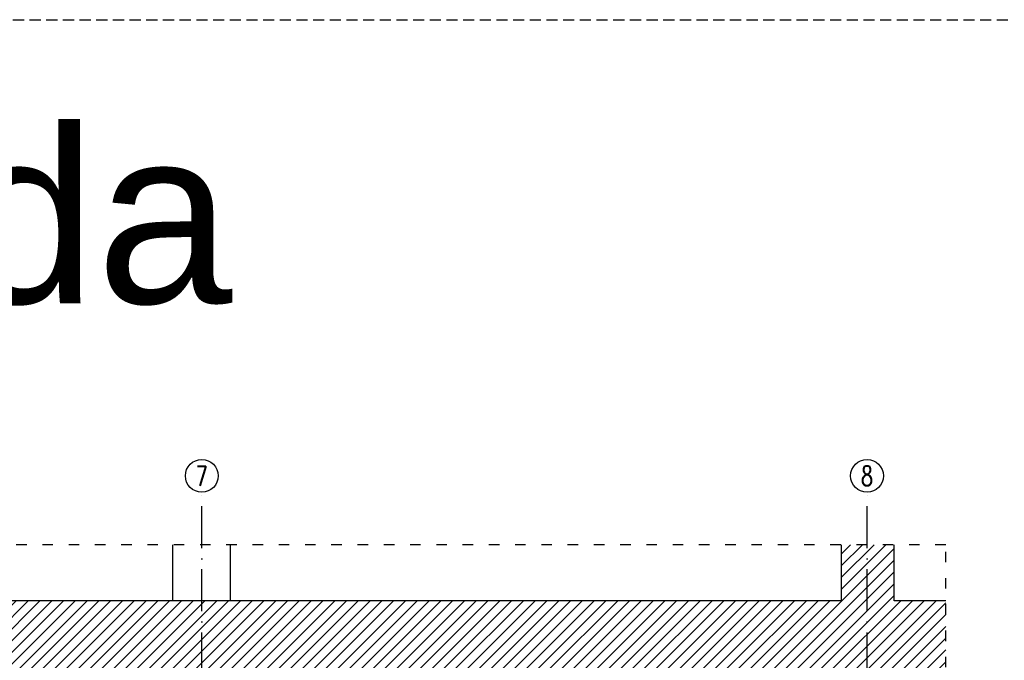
# Model space of a CAD drawing. Header units: millimetres. Extents: x 167273 to 188273, y -125105 to -88145.
# Tile 120 of 210: x 184896 to 185459, y -119471 to -119105. Entities that reach past the tile are written whole.
import ezdxf

# ---------------------------------------------------------------- set-up
doc = ezdxf.new("R2010")
doc.units = ezdxf.units.MM
for name, pattern in [('ACAD_ISO03W100', [30, 12, -18]), ('ACAD_ISO10W100', [18, 12, -3, 0, -3]), ('HIDDEN', [9.525, 6.35, -3.175])]:
    doc.linetypes.add(name, pattern=pattern)
for name, color, linetype in [('a-osie', 1, 'ACAD_ISO10W100'), ('b-cienka', 9, 'Continuous'), ('b-przerywana1', 9, 'ACAD_ISO03W100'), ('b-ściany', 2, 'Continuous'), ('h-hatch', 8, 'Continuous')]:
    doc.layers.add(name, color=color, linetype=linetype)
doc.layers.add('x-revclouds', color=190, linetype='HIDDEN', plot=False)
doc.styles.add('PPAB_100', font='romans.shx', dxfattribs={"width": 0.7, "height": 12})
doc.styles.add('PPAB_200', font='ARIAL.TTF', dxfattribs={"height": 50})

msp = doc.modelspace()

# ---------------------------------------------------------------- hatches: boundary and pattern name
at = {"layer": 'h-hatch'}
h = msp.add_hatch(dxfattribs=at)
h.set_pattern_fill('ANSI31', color=256, scale=1.5, style=0)
h.set_pattern_definition([(45, (-30157.706, 36013.7983), (-3.367596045, 3.367596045), [])])
h.paths.add_polyline_path([(185342.44, -119788.91), (184929.94, -119788.91), (184929.94, -119821.89), (185342.44, -119821.89)], flags=17)
h.paths.add_polyline_path([(185425.44, -119788.91), (185342.44, -119788.91), (185342.44, -119821.89), (185425.44, -119821.89)], flags=17)
h.paths.add_polyline_path([(184929.94, -119788.91), (184634.94, -119788.92), (184634.94, -119786.89), (184634.94, -119476.89), (185425.44, -119476.89), (185425.44, -119436.89), (185395.95, -119436.89), (185395.95, -119404.89), (185365.94, -119404.89), (185365.94, -119436.89), (184634.94, -119436.89), (184634.94, -119404.89), (184604.94, -119404.89), (184604.94, -119436.89), (184573.44, -119436.89), (184573.44, -119476.89), (184580.94, -119476.89), (184602.94, -119476.89), (184602.94, -119506.89), (184602.94, -119786.89), (184573.44, -119786.89), (184573.44, -119821.89), (184603.94, -119821.89), (184603.94, -119845.89), (184645.94, -119845.89), (184645.94, -119821.89), (184929.94, -119821.89)])

# ---------------------------------------------------------------- linework, layer by layer
at = {"layer": 'a-osie', "ltscale": 2}
for p, q in [((185000.44, -120164.89), (185000.44, -119374.89)), ((185380.44, -120164.89), (185380.44, -119374.89))]:
    msp.add_line(p, q, dxfattribs=at)
at = {"layer": 'a-osie', "linetype": 'Continuous'}
for centre in [(185000.44, -119365.52), (185000.44, -119365.52), (185380.44, -119365.52)]:
    msp.add_circle(centre, 9.37, dxfattribs=at)
at = {"layer": 'b-cienka'}
for p, q in [((184983.94, -119436.89), (184983.94, -119404.89)), ((185016.94, -119436.89), (185016.94, -119404.89))]:
    msp.add_line(p, q, dxfattribs=at)
at = {"layer": 'b-przerywana1', "ltscale": 0.5}
msp.add_lwpolyline([(184573.44, -120164.89), (185425.44, -120164.89), (185425.44, -119404.89), (184573.44, -119404.89)], close=True, dxfattribs=at)
at = {"layer": 'b-ściany'}
for p, q in [((185365.94, -119436.89), (185365.94, -119404.89)), ((185395.95, -119436.89), (185395.95, -119404.89)), ((185365.94, -119436.89), (184634.94, -119436.89)), ((185425.44, -119436.89), (185395.95, -119436.89))]:
    msp.add_line(p, q, dxfattribs=at)
at = {"layer": 'x-revclouds'}
msp.add_lwpolyline([(184273.44, -119104.89), (188273.44, -119104.89), (188273.44, -123104.89), (184273.44, -123104.89)], close=True, dxfattribs=at)

# ---------------------------------------------------------------- texts
at = {"layer": 'a-osie', "linetype": 'ACAD_ISO10W100', "char_height": 11.25, "width": 1101.4459, "attachment_point": 5, "style": 'PPAB_100'}
for s, insert in [('7', (185000.44, -119365.52)), ('8', (185380.44, -119365.52))]:
    msp.add_mtext(s, dxfattribs=dict(at, insert=insert))
at = {"layer": 'x-revclouds', "insert": (184691.74, -119217.63), "char_height": 100, "width": 2640.1357, "attachment_point": 5, "style": 'PPAB_200'}
msp.add_mtext('{\\fArial|b0|i0|c238|p34;balustrada}', dxfattribs=at)

doc.saveas('drawing.dxf')
